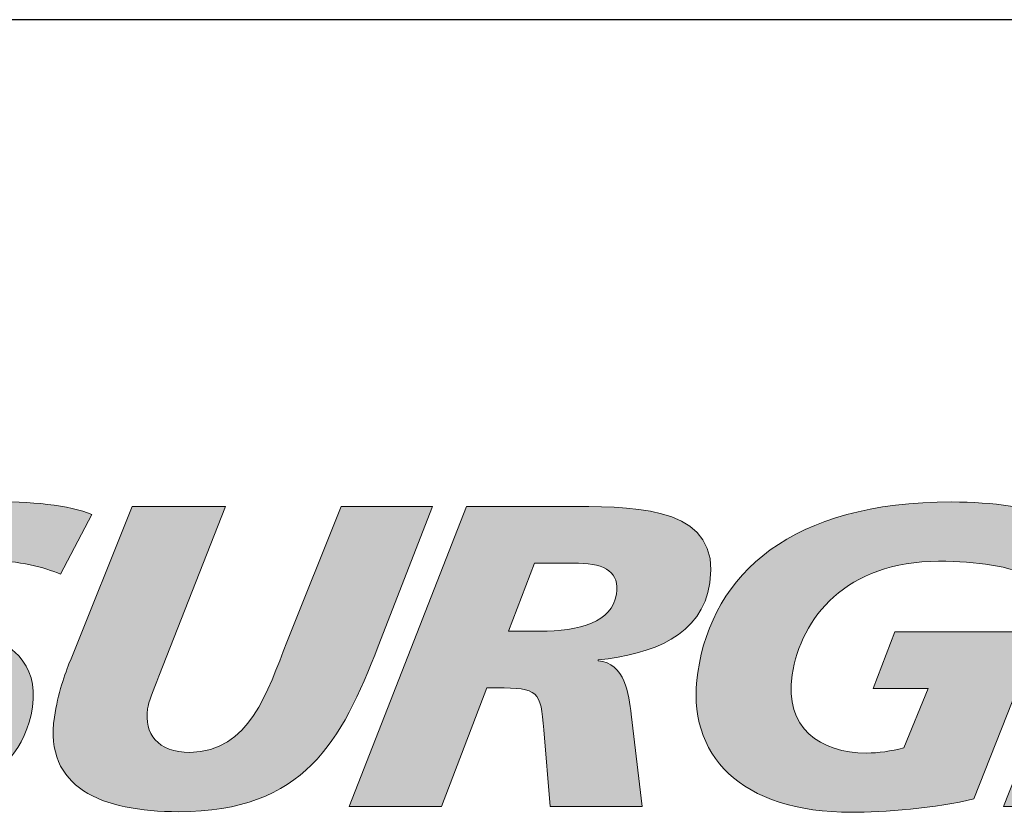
# Model space of a CAD drawing. Header units: inches. Extents: x -3.1 to 15.2, y -1.5 to 10.6.
# Tile 16 of 89: x 3.266 to 3.735, y 1.495 to 1.873. Entities that reach past the tile are written whole.
import ezdxf

# ---------------------------------------------------------------- set-up
doc = ezdxf.new("R2010")
doc.units = ezdxf.units.IN
doc.header["$MEASUREMENT"] = 0
doc.layers.add('Screenprinting', color=7, linetype='Continuous')

# ---------------------------------------------------------------- blocks, each defined once
blk = doc.blocks.new('block 233')
at = {"color": 7, "lineweight": 25, "true_color": 0xffffff}
blk.add_lwpolyline([(7.69159, 1.87344), (0.09159, 1.87344)], dxfattribs=at)
blk = doc.blocks.new('block 3260')
at = {"layer": 'Screenprinting', "true_color": 0xffffff}
h = blk.add_hatch(color=7, dxfattribs=at)
h.dxf.hatch_style = 2
edge = h.paths.add_edge_path()
edge.add_spline(control_points=[(3.29992, 1.63734), (3.28952, 1.64185), (3.27071, 1.64368), (3.25048, 1.64368), (3.21442, 1.64368), (3.17556, 1.63262), (3.17009, 1.59572), (3.16409, 1.5553), (3.22918, 1.5639), (3.2258, 1.54095), (3.22359, 1.52619), (3.20182, 1.52391), (3.18816, 1.52391), (3.17381, 1.52391), (3.15687, 1.5272), (3.14889, 1.53213), (3.14889, 1.53213), (3.1342, 1.503), (3.1342, 1.503), (3.14801, 1.49911), (3.167, 1.49561), (3.18397, 1.49561), (3.22211, 1.49561), (3.26579, 1.50587), (3.27167, 1.54545), (3.27814, 1.58893), (3.21317, 1.58135), (3.2162, 1.60166), (3.2179, 1.61315), (3.23235, 1.6154), (3.2498, 1.6154), (3.26603, 1.6154), (3.27713, 1.6123), (3.28508, 1.60884), (3.28508, 1.60884), (3.29992, 1.63734), (3.29992, 1.63734), (3.29992, 1.63734), (3.29992, 1.63734), (3.29992, 1.63734)], knot_values=[0, 0, 0, 0, 1, 1, 1, 2, 2, 2, 3, 3, 3, 4, 4, 4, 5, 5, 5, 6, 6, 6, 7, 7, 7, 8, 8, 8, 9, 9, 9, 10, 10, 10, 11, 11, 11, 12, 12, 12, 13, 13, 13, 13], degree=3, periodic=1)
h = blk.add_hatch(color=7, dxfattribs=at)
h.dxf.hatch_style = 2
edge = h.paths.add_edge_path()
edge.add_spline(control_points=[(3.76385, 1.63641), (3.74655, 1.64053), (3.73002, 1.64337), (3.71001, 1.64337), (3.63371, 1.64337), (3.59595, 1.60954), (3.5889, 1.56197), (3.58304, 1.52258), (3.6094, 1.4953), (3.66237, 1.4953), (3.67651, 1.4953), (3.70339, 1.49737), (3.72055, 1.50167), (3.72055, 1.50167), (3.75192, 1.58145), (3.75192, 1.58145), (3.75192, 1.58145), (3.68292, 1.58145), (3.68292, 1.58145), (3.68292, 1.58145), (3.67255, 1.55437), (3.67255, 1.55437), (3.67255, 1.55437), (3.69869, 1.55437), (3.69869, 1.55437), (3.69869, 1.55437), (3.68719, 1.52607), (3.68719, 1.52607), (3.6808, 1.52443), (3.67504, 1.5236), (3.6694, 1.5236), (3.64703, 1.5236), (3.63018, 1.5355), (3.63396, 1.56094), (3.63797, 1.58802), (3.65966, 1.61507), (3.7037, 1.61507), (3.72275, 1.61507), (3.73659, 1.61282), (3.75009, 1.60728), (3.75009, 1.60728), (3.76385, 1.63641), (3.76385, 1.63641), (3.76385, 1.63641), (3.76385, 1.63641), (3.76385, 1.63641)], knot_values=[0, 0, 0, 0, 1, 1, 1, 2, 2, 2, 3, 3, 3, 4, 4, 4, 5, 5, 5, 6, 6, 6, 7, 7, 7, 8, 8, 8, 9, 9, 9, 10, 10, 10, 11, 11, 11, 12, 12, 12, 13, 13, 13, 14, 14, 14, 15, 15, 15, 15], degree=3, periodic=1)
h = blk.add_hatch(color=7, dxfattribs=at)
h.dxf.hatch_style = 2
edge = h.paths.add_edge_path()
edge.add_spline(control_points=[(3.46242, 1.64124), (3.46242, 1.64124), (3.41885, 1.64124), (3.41885, 1.64124), (3.41885, 1.64124), (3.39298, 1.57643), (3.39298, 1.57643), (3.38392, 1.55344), (3.37505, 1.52391), (3.34679, 1.52391), (3.33127, 1.52391), (3.32483, 1.53294), (3.32657, 1.54463), (3.32704, 1.5479), (3.32928, 1.55347), (3.33194, 1.56022), (3.33194, 1.56022), (3.36375, 1.64124), (3.36375, 1.64124), (3.36375, 1.64124), (3.31924, 1.64124), (3.31924, 1.64124), (3.31924, 1.64124), (3.28975, 1.56781), (3.28975, 1.56781), (3.28709, 1.56124), (3.28385, 1.55202), (3.28216, 1.54074), (3.2772, 1.50711), (3.30444, 1.49561), (3.34142, 1.49561), (3.40124, 1.49561), (3.41891, 1.52903), (3.4365, 1.57457), (3.4365, 1.57457), (3.46242, 1.64124), (3.46242, 1.64124), (3.46242, 1.64124), (3.46242, 1.64124), (3.46242, 1.64124)], knot_values=[0, 0, 0, 0, 1, 1, 1, 2, 2, 2, 3, 3, 3, 4, 4, 4, 5, 5, 5, 6, 6, 6, 7, 7, 7, 8, 8, 8, 9, 9, 9, 10, 10, 10, 11, 11, 11, 12, 12, 12, 13, 13, 13, 13], degree=3, periodic=1)
h = blk.add_hatch(color=7, dxfattribs=at)
h.dxf.hatch_style = 2
edge = h.paths.add_edge_path()
edge.add_spline(control_points=[(3.51107, 1.61413), (3.51107, 1.61413), (3.53202, 1.61413), (3.53202, 1.61413), (3.54516, 1.61393), (3.5516, 1.60963), (3.55009, 1.59939), (3.54805, 1.58585), (3.53262, 1.58174), (3.51352, 1.58174), (3.51352, 1.58174), (3.49872, 1.58174), (3.49872, 1.58174), (3.49872, 1.58174), (3.51107, 1.61413), (3.51107, 1.61413), (3.51107, 1.61413), (3.51107, 1.61413), (3.51107, 1.61413)], knot_values=[0, 0, 0, 0, 1, 1, 1, 2, 2, 2, 3, 3, 3, 4, 4, 4, 5, 5, 5, 6, 6, 6, 6], degree=3, periodic=1)
edge = h.paths.add_edge_path()
edge.add_spline(control_points=[(3.4227, 1.49808), (3.4227, 1.49808), (3.46675, 1.49806), (3.46675, 1.49806), (3.46675, 1.49806), (3.48832, 1.55467), (3.48832, 1.55467), (3.48832, 1.55467), (3.49303, 1.55467), (3.49303, 1.55467), (3.5128, 1.55467), (3.51404, 1.55324), (3.51549, 1.53458), (3.51549, 1.53458), (3.51852, 1.49806), (3.51852, 1.49806), (3.51852, 1.49806), (3.56235, 1.49806), (3.56235, 1.49806), (3.56235, 1.49806), (3.55715, 1.54215), (3.55715, 1.54215), (3.55615, 1.55139), (3.55417, 1.56658), (3.54135, 1.56761), (3.54135, 1.56761), (3.54142, 1.56801), (3.54142, 1.56801), (3.567, 1.57067), (3.59094, 1.57948), (3.59467, 1.60471), (3.59995, 1.64018), (3.56238, 1.64102), (3.53108, 1.64124), (3.53108, 1.64124), (3.47857, 1.64124), (3.47857, 1.64124), (3.47857, 1.64124), (3.4227, 1.49808), (3.4227, 1.49808), (3.4227, 1.49808), (3.4227, 1.49808), (3.4227, 1.49808)], knot_values=[0, 0, 0, 0, 1, 1, 1, 2, 2, 2, 3, 3, 3, 4, 4, 4, 5, 5, 5, 6, 6, 6, 7, 7, 7, 8, 8, 8, 9, 9, 9, 10, 10, 10, 11, 11, 11, 12, 12, 12, 13, 13, 13, 14, 14, 14, 14], degree=3, periodic=1)
h = blk.add_hatch(color=7, dxfattribs=at)
h.dxf.hatch_style = 2
h.paths.add_polyline_path([(3.7346, 1.49806), (3.85354, 1.49803), (3.86391, 1.52515), (3.78879, 1.52515), (3.80161, 1.55755), (3.86991, 1.55753), (3.88076, 1.58459), (3.81222, 1.58459), (3.82415, 1.61413), (3.89644, 1.61413), (3.9068, 1.6412), (3.79117, 1.6412)])
at = {"layer": 'Screenprinting', "lineweight": 0}
blk.add_lwpolyline([(3.7346, 1.49806), (3.85354, 1.49803), (3.86391, 1.52515), (3.78879, 1.52515), (3.80161, 1.55755), (3.86991, 1.55753), (3.88076, 1.58459), (3.81222, 1.58459), (3.82415, 1.61413), (3.89644, 1.61413), (3.9068, 1.6412), (3.79117, 1.6412), (3.7346, 1.49806), (3.7346, 1.49806)], dxfattribs=at)
for points, knots in [([(3.29992, 1.63734), (3.28952, 1.64185), (3.27071, 1.64368), (3.25048, 1.64368), (3.21442, 1.64368), (3.17556, 1.63262), (3.17009, 1.59572), (3.16409, 1.5553), (3.22918, 1.5639), (3.2258, 1.54095), (3.22359, 1.52619), (3.20182, 1.52391), (3.18816, 1.52391), (3.17381, 1.52391), (3.15687, 1.5272), (3.14889, 1.53213), (3.14889, 1.53213), (3.1342, 1.503), (3.1342, 1.503), (3.14801, 1.49911), (3.167, 1.49561), (3.18397, 1.49561), (3.22211, 1.49561), (3.26579, 1.50587), (3.27167, 1.54545), (3.27814, 1.58893), (3.21317, 1.58135), (3.2162, 1.60166), (3.2179, 1.61315), (3.23235, 1.6154), (3.2498, 1.6154), (3.26603, 1.6154), (3.27713, 1.6123), (3.28508, 1.60884), (3.28508, 1.60884), (3.29992, 1.63734), (3.29992, 1.63734), (3.29992, 1.63734), (3.29992, 1.63734), (3.29992, 1.63734)], [0, 0, 0, 0, 1, 1, 1, 2, 2, 2, 3, 3, 3, 4, 4, 4, 5, 5, 5, 6, 6, 6, 7, 7, 7, 8, 8, 8, 9, 9, 9, 10, 10, 10, 11, 11, 11, 12, 12, 12, 13, 13, 13, 13]), ([(3.76385, 1.63641), (3.74655, 1.64053), (3.73002, 1.64337), (3.71001, 1.64337), (3.63371, 1.64337), (3.59595, 1.60954), (3.5889, 1.56197), (3.58304, 1.52258), (3.6094, 1.4953), (3.66237, 1.4953), (3.67651, 1.4953), (3.70339, 1.49737), (3.72055, 1.50167), (3.72055, 1.50167), (3.75192, 1.58145), (3.75192, 1.58145), (3.75192, 1.58145), (3.68292, 1.58145), (3.68292, 1.58145), (3.68292, 1.58145), (3.67255, 1.55437), (3.67255, 1.55437), (3.67255, 1.55437), (3.69869, 1.55437), (3.69869, 1.55437), (3.69869, 1.55437), (3.68719, 1.52607), (3.68719, 1.52607), (3.6808, 1.52443), (3.67504, 1.5236), (3.6694, 1.5236), (3.64703, 1.5236), (3.63018, 1.5355), (3.63396, 1.56094), (3.63797, 1.58802), (3.65966, 1.61507), (3.7037, 1.61507), (3.72275, 1.61507), (3.73659, 1.61282), (3.75009, 1.60728), (3.75009, 1.60728), (3.76385, 1.63641), (3.76385, 1.63641), (3.76385, 1.63641), (3.76385, 1.63641), (3.76385, 1.63641)], [0, 0, 0, 0, 1, 1, 1, 2, 2, 2, 3, 3, 3, 4, 4, 4, 5, 5, 5, 6, 6, 6, 7, 7, 7, 8, 8, 8, 9, 9, 9, 10, 10, 10, 11, 11, 11, 12, 12, 12, 13, 13, 13, 14, 14, 14, 15, 15, 15, 15]), ([(3.46242, 1.64124), (3.46242, 1.64124), (3.41885, 1.64124), (3.41885, 1.64124), (3.41885, 1.64124), (3.39298, 1.57643), (3.39298, 1.57643), (3.38392, 1.55344), (3.37505, 1.52391), (3.34679, 1.52391), (3.33127, 1.52391), (3.32483, 1.53294), (3.32657, 1.54463), (3.32704, 1.5479), (3.32928, 1.55347), (3.33194, 1.56022), (3.33194, 1.56022), (3.36375, 1.64124), (3.36375, 1.64124), (3.36375, 1.64124), (3.31924, 1.64124), (3.31924, 1.64124), (3.31924, 1.64124), (3.28975, 1.56781), (3.28975, 1.56781), (3.28709, 1.56124), (3.28385, 1.55202), (3.28216, 1.54074), (3.2772, 1.50711), (3.30444, 1.49561), (3.34142, 1.49561), (3.40124, 1.49561), (3.41891, 1.52903), (3.4365, 1.57457), (3.4365, 1.57457), (3.46242, 1.64124), (3.46242, 1.64124), (3.46242, 1.64124), (3.46242, 1.64124), (3.46242, 1.64124)], [0, 0, 0, 0, 1, 1, 1, 2, 2, 2, 3, 3, 3, 4, 4, 4, 5, 5, 5, 6, 6, 6, 7, 7, 7, 8, 8, 8, 9, 9, 9, 10, 10, 10, 11, 11, 11, 12, 12, 12, 13, 13, 13, 13]), ([(3.4227, 1.49808), (3.4227, 1.49808), (3.46675, 1.49806), (3.46675, 1.49806), (3.46675, 1.49806), (3.48832, 1.55467), (3.48832, 1.55467), (3.48832, 1.55467), (3.49303, 1.55467), (3.49303, 1.55467), (3.5128, 1.55467), (3.51404, 1.55324), (3.51549, 1.53458), (3.51549, 1.53458), (3.51852, 1.49806), (3.51852, 1.49806), (3.51852, 1.49806), (3.56235, 1.49806), (3.56235, 1.49806), (3.56235, 1.49806), (3.55715, 1.54215), (3.55715, 1.54215), (3.55615, 1.55139), (3.55417, 1.56658), (3.54135, 1.56761), (3.54135, 1.56761), (3.54142, 1.56801), (3.54142, 1.56801), (3.567, 1.57067), (3.59094, 1.57948), (3.59467, 1.60471), (3.59995, 1.64018), (3.56238, 1.64102), (3.53108, 1.64124), (3.53108, 1.64124), (3.47857, 1.64124), (3.47857, 1.64124), (3.47857, 1.64124), (3.4227, 1.49808), (3.4227, 1.49808), (3.4227, 1.49808), (3.4227, 1.49808), (3.4227, 1.49808)], [0, 0, 0, 0, 1, 1, 1, 2, 2, 2, 3, 3, 3, 4, 4, 4, 5, 5, 5, 6, 6, 6, 7, 7, 7, 8, 8, 8, 9, 9, 9, 10, 10, 10, 11, 11, 11, 12, 12, 12, 13, 13, 13, 14, 14, 14, 14]), ([(3.51107, 1.61413), (3.51107, 1.61413), (3.53202, 1.61413), (3.53202, 1.61413), (3.54516, 1.61393), (3.5516, 1.60963), (3.55009, 1.59939), (3.54805, 1.58585), (3.53262, 1.58174), (3.51352, 1.58174), (3.51352, 1.58174), (3.49872, 1.58174), (3.49872, 1.58174), (3.49872, 1.58174), (3.51107, 1.61413), (3.51107, 1.61413), (3.51107, 1.61413), (3.51107, 1.61413), (3.51107, 1.61413)], [0, 0, 0, 0, 1, 1, 1, 2, 2, 2, 3, 3, 3, 4, 4, 4, 5, 5, 5, 6, 6, 6, 6])]:
    blk.add_open_spline(points, degree=3, knots=knots, dxfattribs=at)
blk = doc.blocks.new('block 3239')
at = {"layer": 'Screenprinting'}
blk.add_blockref('block 3260', (0, 0), dxfattribs=at)

msp = doc.modelspace()

# ---------------------------------------------------------------- block references
msp.add_blockref('block 233', (0, 0))
at = {"layer": 'Screenprinting'}
msp.add_blockref('block 3239', (0, 0), dxfattribs=at)

doc.saveas('drawing.dxf')
